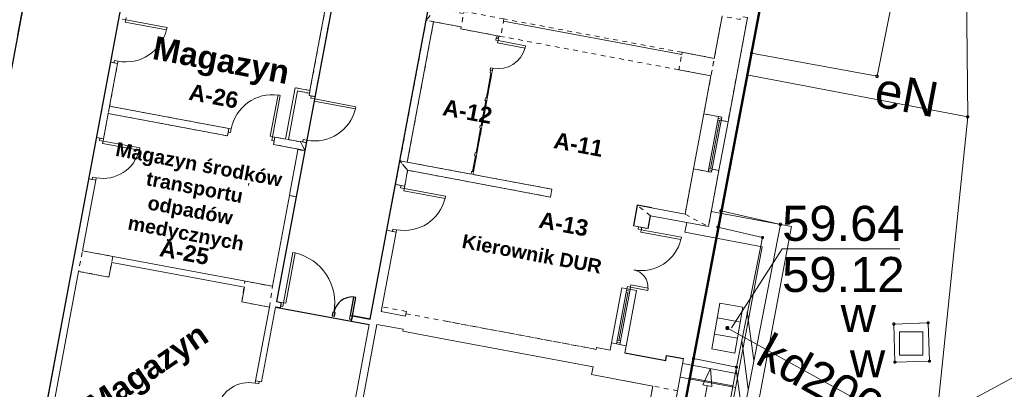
# Model space of a CAD drawing. Header units: millimetres. Extents: x 6421400 to 6424255, y 5791334 to 5793836.
# Tile 25 of 101: x 6422697 to 6422718, y 5792822 to 5792830. Entities that reach past the tile are written whole.
import ezdxf
from ezdxf.enums import TextEntityAlignment as Align

# ---------------------------------------------------------------- set-up
doc = ezdxf.new("R2010")
doc.units = ezdxf.units.MM
doc.linetypes.add('DASHED', pattern=[20, 10, -10])
doc.linetypes.add('Wipeout_Contour', pattern=[10, 0, -10])
doc.layers.get('0').update_dxf_attribs({"color": 252})
for name, color, linetype, lineweight in [('GESBLO', 252, 'Continuous', 18), ('GESBZO', 7, 'Continuous', 35), ('GESIPD', 252, 'Continuous', 18), ('GESSCH', 252, 'Continuous', 18), ('GSPPRB', 252, 'Continuous', 18), ('GSSDSO', 252, 'Continuous', 18), ('GULENN', 252, 'Continuous', 18), ('GULENN_O', 252, 'Continuous', 18), ('GULKDP', 252, 'Continuous', 18), ('GULKDP_O', 252, 'Continuous', 18), ('GUPKKS', 252, 'Continuous', 18), ('GUPWWZ', 252, 'Continuous', 13), ('GUPWWZ_O', 252, 'Continuous', 13), ('GUSWSD', 252, 'Continuous', 18), ('GUSWSD_O', 252, 'Continuous', 18)]:
    doc.layers.add(name, color=color, linetype=linetype, lineweight=lineweight)
for name, color, linetype in [('GUPKSH', 252, 'Continuous'), ('GUPKSH_O', 252, 'Continuous'), ('Kreskowanie', 252, 'Continuous'), ('xref', 252, 'Continuous')]:
    doc.layers.add(name, color=color, linetype=linetype)
doc.styles.add('Arial', font='arial.ttf')
doc.styles.add('GENERATED_STYLE_6', font='arialbd.ttf')

# ---------------------------------------------------------------- blocks, each defined once
blk = doc.blocks.new('GSSDSO1')
at = {"color": 0}
for points in [[(-1.125, -0.25), (-0.125, 0.25)], [(-0.5, -0.25), (0.5, 0.25)], [(0.125, -0.25), (1.125, 0.25)]]:
    blk.add_lwpolyline(points, dxfattribs=at)
blk = doc.blocks.new('GUPKSH1')
blk.add_hatch(color=0).paths.add_polyline_path([(0, 0.045), (-0.011647, 0.043467), (-0.0225, 0.038971), (-0.03182, 0.03182), (-0.038971, 0.0225), (-0.043467, 0.011647), (-0.045, 0), (-0.043467, -0.011647), (-0.038971, -0.0225), (-0.03182, -0.03182), (-0.0225, -0.038971), (-0.011647, -0.043467), (0, -0.045), (0.011647, -0.043467), (0.0225, -0.038971), (0.03182, -0.03182), (0.038971, -0.0225), (0.043467, -0.011647), (0.045, 0), (0.043467, 0.011647), (0.038971, 0.0225), (0.03182, 0.03182), (0.0225, 0.038971), (0.011647, 0.043467)])
blk = doc.blocks.new('GUPKKS1')
at = {"color": 0}
blk.add_lwpolyline([(0.5, -0.25), (-0.5, -0.25), (-0.5, 0.25), (0.5, 0.25)], close=True, dxfattribs=at)
for points in [[(-0.175, -0.25), (-0.175, 0.25)], [(0.175, -0.25), (0.175, 0.25)]]:
    blk.add_lwpolyline(points, dxfattribs=at)
blk = doc.blocks.new('GUPWWZ1_2')
at = {"color": 0}
blk.add_lwpolyline([(-0.25, 0.25), (-0.25, -0.25), (0.25, -0.25), (0.25, 0.25)], close=True, dxfattribs=at)
blk = doc.blocks.new('GSPPRB0')
at = {"color": 0, "lineweight": 18}
blk.add_lwpolyline([(-0.007955, 0.0225), (0.007955, 0.0225), (0.0225, 0.007955), (0.0225, -0.007955), (0.007955, -0.0225), (-0.007955, -0.0225), (-0.0225, -0.007955), (-0.0225, 0.007955)], close=True, dxfattribs=at)
blk = doc.blocks.new('G$CC51CC4AD')
at = {"layer": 'GESBLO', "linetype": 'Continuous', "lineweight": 18, "elevation": 10.26}
blk.add_lwpolyline([(6422706.06, 5792809.74), (6422697.56, 5792811.35), (6422686.8, 5792813.34), (6422693, 5792845.94), (6422693.59, 5792849.14), (6422695.55, 5792859.83), (6422715.05, 5792856.19), (6422717.81, 5792855.67), (6422715.87, 5792845.459), (6422715.092, 5792841.355), (6422714.606, 5792838.792), (6422708.99, 5792809.18)], close=True, dxfattribs=at)
at = {"layer": 'GESBZO', "linetype": 'Continuous', "lineweight": 50, "elevation": 10.26}
blk.add_lwpolyline([(6422706.06, 5792809.74), (6422697.56, 5792811.35), (6422686.8, 5792813.34), (6422693, 5792845.94), (6422693.59, 5792849.14), (6422695.55, 5792859.83), (6422715.05, 5792856.19), (6422717.81, 5792855.67), (6422715.87, 5792845.459), (6422718.077, 5792845.045), (6422718.645, 5792848.041), (6422725.134, 5792846.811), (6422723.784, 5792839.697), (6422723.402, 5792839.774), (6422723.093, 5792838.147), (6422720.024, 5792838.727), (6422720.335, 5792840.355), (6422715.092, 5792841.355), (6422714.606, 5792838.792), (6422708.99, 5792809.18)], close=True, dxfattribs=at)
at = {"layer": 'GESIPD', "linetype": 'Continuous', "lineweight": 18, "elevation": 10.26}
blk.add_lwpolyline([(6422714.634, 5792831.135), (6422715.777, 5792837.183), (6422714.349, 5792837.437), (6422712.843, 5792829.494), (6422715.53, 5792829), (6422715.894, 5792830.831)], dxfattribs=at)
at = {"layer": 'GESSCH', "linetype": 'Continuous', "lineweight": 18, "elevation": 10.26}
blk.add_lwpolyline([(6422710.797, 5792818.709), (6422711.72, 5792818.53), (6422712.52, 5792822.77), (6422711.603, 5792822.957)], close=True, dxfattribs=at)
blk.add_lwpolyline([(6422712.444, 5792822.37), (6422711.524, 5792822.543)], dxfattribs=at)
at = {"layer": 'GSSDSO', "linetype": 'Continuous', "lineweight": 18, "elevation": 10.22}
blk.add_lwpolyline([(6422712.19, 5792826.12), (6422713.46, 5792825.83), (6422712.03, 5792818.47), (6422711.72, 5792818.53), (6422712.52, 5792822.77), (6422713.08, 5792825.55), (6422712.12, 5792825.77)], close=True, dxfattribs=at)
at = {"layer": 'GULENN', "linetype": 'Continuous', "lineweight": 18, "elevation": 10.18}
for points in [[(6422717.383, 5792836.88), (6422717.471, 5792828.131), (6422716.379, 5792817.549), (6422712.77, 5792808.717), (6422711.571, 5792804.008), (6422705.197, 5792805.206)], [(6422717.471, 5792828.131), (6422712.74, 5792829.029)]]:
    blk.add_lwpolyline(points, dxfattribs=at)
at = {"layer": 'GULKDP', "linetype": 'Continuous', "lineweight": 18, "elevation": 10.18}
for points in [[(6422726.92, 5792825.34), (6422724.44, 5792825.8), (6422716.32, 5792821.4)], [(6422716.32, 5792821.4), (6422712.327, 5792823.61)]]:
    blk.add_lwpolyline(points, dxfattribs=at)
at = {"layer": 'GUPKSH_O', "linetype": 'Continuous', "lineweight": 13, "elevation": 10.8, "flags": 128}
blk.add_lwpolyline([(6422712.418, 5792823.614), (6422713.498, 5792825.304), (6422716.018, 5792825.304)], dxfattribs=at)
at = {"layer": 'GUSWSD', "linetype": 'Continuous', "lineweight": 18, "elevation": 10.23}
blk.add_lwpolyline([(6422715.89, 5792823.696), (6422716.626, 5792823.719), (6422716.651, 5792822.899), (6422715.914, 5792822.877)], close=True, dxfattribs=at)
at = {"layer": 'GSPPRB', "linetype": 'Continuous', "lineweight": 18, "rotation": 90}
for p in [(6422712.843, 5792829.494, 10.28), (6422715.53, 5792829, 10.28), (6422717.471, 5792828.131, 10.28), (6422712.19, 5792826.12, 10.28), (6422712.12, 5792825.77, 10.28), (6422713.46, 5792825.83, 10.28), (6422713.08, 5792825.55, 10.28), (6422715.89, 5792823.696, 10.28), (6422716.626, 5792823.719, 10.28), (6422711.603, 5792822.957, 10.28), (6422712.52, 5792822.77, 10.28), (6422715.914, 5792822.877, 10.28), (6422716.651, 5792822.899, 10.28)]:
    blk.add_blockref('GSPPRB0', p, dxfattribs=at)
at = {"layer": 'GSSDSO', "linetype": 'Continuous', "lineweight": 18, "yscale": 0.67706298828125, "rotation": 79.00479399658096}
blk.add_blockref('GSSDSO1', (6422712.703, 5792822.822, 10.22), dxfattribs=at)
at = {"layer": 'GUPKKS', "linetype": 'Continuous', "lineweight": 18, "rotation": 79.94147069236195}
blk.add_blockref('GUPKKS1', (6422712.327, 5792823.61, 10.24), dxfattribs=at)
at = {"layer": 'GUPKSH', "linetype": 'Continuous', "lineweight": 5, "rotation": 90}
blk.add_blockref('GUPKSH1', (6422712.327, 5792823.61, 10.24), dxfattribs=at)
at = {"layer": 'GUPWWZ', "linetype": 'Continuous', "lineweight": 13, "rotation": 90}
blk.add_blockref('GUPWWZ1_2', (6422716.258, 5792823.277, 10.25), dxfattribs=at)
at = {"layer": 'GULENN_O', "linetype": 'Continuous', "lineweight": 0, "style": 'Arial'}
blk.add_text('eN', height=0.75, rotation=349.2576, dxfattribs=at).set_placement((6422716.096, 5792828.243, 10.8), align=Align.CENTER)
at = {"layer": 'GULKDP_O', "linetype": 'Continuous', "lineweight": 0, "style": 'Arial'}
blk.add_text('kd200', height=0.75, rotation=331.0343, dxfattribs=at).set_placement((6422714.142, 5792822.177, 10.8), align=Align.CENTER)
at = {"layer": 'GUPKSH_O', "linetype": 'Continuous', "lineweight": 0, "style": 'Arial'}
for s, p in [('59.64', (6422713.498, 5792825.477, 10.8)), ('59.12', (6422713.498, 5792824.382, 10.8))]:
    blk.add_text(s, height=0.75, rotation=360, dxfattribs=at).set_placement(p)
at = {"layer": 'GUPWWZ_O', "linetype": 'Continuous', "lineweight": 0, "style": 'Arial'}
blk.add_text('w', height=0.75, rotation=360, dxfattribs=at).set_placement((6422715.508, 5792823.527, 10.8), align=Align.RIGHT)
at = {"layer": 'GUSWSD_O', "linetype": 'Continuous', "lineweight": 0, "style": 'Arial'}
blk.add_text('w', height=0.75, rotation=360, dxfattribs=at).set_placement((6422715.327, 5792822.557, 10.8), align=Align.CENTER)
blk = doc.blocks.new('-1')
at = {"linetype": 'Continuous', "lineweight": 18}
for p, q in [((165178, -26606), (165178, -22366)), ((173428, -23306), (173428, -24226)), ((173968, -25506), (173968, -23236)), ((167218, -24056), (167218, -24561)), ((168848, -24271), (168848, -24226)), ((173428, -24226), (172728, -24226)), ((172728, -24226), (172728, -24271)), ((172728, -24271), (168848, -24271)), ((165048, -24646), (165048, -26496)), ((167218, -24561), (167218, -27621)), ((167378, -24561), (167978, -24561)), ((167378, -27621), (167378, -24561)), ((167978, -24561), (167978, -24606)), ((167978, -24606), (168848, -24606)), ((168758, -24706), (168758, -24656)), ((168758, -24656), (168808, -24656)), ((168808, -24606), (168768, -24606)), ((168768, -24606), (168768, -24656)), ((168768, -24656), (168788, -24656)), ((168808, -24656), (168808, -24606)), ((168808, -24656), (168808, -24706)), ((172728, -24606), (173428, -24606)), ((173428, -24606), (173428, -25436)), ((168808, -24706), (168758, -24706)), ((168808, -24706), (168808, -24756)), ((168808, -24706), (169408, -24706)), ((168808, -24756), (169408, -24756)), ((169408, -24706), (169408, -24756)), ((168808, -25306), (168758, -25306)), ((168758, -25306), (168758, -25356)), ((168758, -25356), (168808, -25356)), ((168788, -25356), (168768, -25356)), ((168768, -25356), (168768, -25416)), ((168768, -25416), (168788, -25416)), ((168788, -25416), (168788, -25956)), ((168808, -25356), (168808, -25306)), ((168808, -25416), (168808, -25356)), ((168808, -25956), (168808, -25416)), ((173428, -25436), (173818, -25436)), ((173428, -25436), (173428, -26636)), ((173750, -26636), (173750, -25436)), ((173750, -25436), (173818, -25436)), ((173818, -25476), (173750, -25476)), ((173818, -25436), (173818, -25506)), ((173818, -25436), (173818, -26636)), ((160893, -25686), (160893, -25736)), ((173750, -25516), (173818, -25516)), ((173784, -26556), (173784, -25516)), ((173818, -25506), (173968, -25506)), ((173968, -26566), (173968, -25506)), ((160893, -25736), (160813, -25736)), ((160893, -25736), (160893, -25786)), ((160893, -25736), (161793, -25736)), ((160893, -25786), (161793, -25786)), ((161793, -25736), (161793, -25786)), ((168788, -25956), (168768, -25956)), ((168768, -25956), (168768, -26016)), ((168768, -26016), (168788, -26016)), ((168788, -26016), (168788, -26556)), ((168808, -26016), (168808, -25956)), ((168808, -26556), (168808, -26016)), ((165048, -26496), (164728, -26496)), ((164728, -26496), (164728, -27616)), ((164788, -26556), (165048, -26556)), ((164788, -27616), (164788, -26556)), ((165048, -26556), (165048, -26606)), ((168788, -26556), (168768, -26556)), ((168768, -26556), (168768, -26616)), ((168808, -26616), (168808, -26556)), ((173750, -26556), (173818, -26556)), ((160743, -26686), (160893, -26686)), ((160743, -26686), (160743, -28326)), ((160893, -26636), (160813, -26636)), ((160813, -26636), (160813, -26686)), ((160813, -26686), (160893, -26686)), ((160893, -26686), (160893, -26636)), ((160893, -27616), (160893, -26686)), ((164443, -26716), (164393, -26716)), ((164393, -27616), (164393, -26716)), ((164443, -27616), (164443, -26716)), ((165178, -26606), (165048, -26606)), ((165098, -26656), (165098, -26606)), ((165098, -26606), (165178, -26606)), ((165178, -26656), (165098, -26656)), ((165178, -26606), (165178, -26656)), ((165178, -26656), (165178, -26706)), ((165178, -26656), (166078, -26656)), ((165178, -26706), (166078, -26706)), ((166078, -26656), (166078, -26706)), ((168768, -26616), (168788, -26616)), ((168788, -26616), (168788, -27156)), ((168808, -27156), (168808, -26616)), ((173428, -26636), (173818, -26636)), ((173428, -26636), (173428, -27621)), ((173818, -26596), (173750, -26596)), ((173818, -26636), (173750, -26636)), ((173818, -26636), (173818, -26566)), ((173818, -26566), (173968, -26566)), ((173968, -27791), (173968, -26566)), ((168788, -27156), (168768, -27156)), ((168768, -27156), (168768, -27216)), ((168808, -27216), (168808, -27156)), ((168768, -27216), (168788, -27216)), ((168788, -27216), (168788, -27561)), ((168808, -27561), (168808, -27216)), ((165178, -27606), (165048, -27606)), ((165048, -27606), (165048, -27616)), ((165178, -27556), (165098, -27556)), ((165098, -27556), (165098, -27606)), ((165098, -27606), (165178, -27606)), ((165178, -27606), (165178, -27556)), ((165178, -27776), (165178, -27606)), ((168788, -27561), (168768, -27561)), ((168768, -27561), (168768, -27621)), ((168808, -27621), (168808, -27561)), ((175718, -27461), (173968, -27461)), ((175718, -27461), (175718, -35131)), ((175718, -27461), (175718, -35131)), ((163493, -27616), (160893, -27616)), ((160893, -27776), (163493, -27776)), ((160893, -28326), (160893, -27776)), ((163493, -27616), (163493, -27776)), ((163493, -27616), (163543, -27616)), ((163493, -27696), (163493, -27616)), ((163543, -27696), (163493, -27696)), ((163543, -27616), (163543, -27696)), ((164443, -27616), (164393, -27616)), ((164493, -27616), (164443, -27616)), ((164443, -27616), (164443, -27696)), ((164443, -27696), (164493, -27696)), ((164493, -27616), (164493, -27776)), ((164728, -27616), (164493, -27616)), ((164493, -27696), (164493, -27616)), ((164493, -27776), (165028, -27776)), ((165048, -27616), (164788, -27616)), ((165028, -27776), (165028, -27786)), ((165178, -27786), (165028, -27786)), ((165028, -27786), (165028, -27836)), ((165108, -27786), (165028, -27786)), ((165178, -27786), (165178, -27776)), ((167218, -27621), (167218, -28136)), ((168768, -27621), (167378, -27621)), ((167418, -27791), (170528, -27791)), ((167418, -28136), (167418, -27791)), ((170528, -27621), (168808, -27621)), ((170528, -27791), (170528, -27621)), ((173428, -27621), (172388, -27621)), ((172708, -28071), (172708, -27791)), ((172708, -27791), (173968, -27791)), ((173498, -28001), (173498, -27791)), ((165028, -28736), (165028, -27836)), ((173498, -28001), (175178, -28001)), ((175178, -28001), (175178, -35131)), ((175178, -28001), (175178, -35131)), ((167218, -28136), (167418, -28136)), ((167338, -28186), (167338, -28136)), ((167338, -28136), (167418, -28136)), ((167418, -28186), (167338, -28186)), ((167418, -28136), (167418, -28186)), ((167418, -28186), (167418, -28236)), ((167418, -28186), (168318, -28186)), ((167418, -28236), (168318, -28236)), ((168318, -28186), (168318, -28236)), ((172388, -28071), (172708, -28071)), ((172500, -28121), (172500, -28071)), ((172500, -28071), (172568, -28071)), ((172568, -28121), (172500, -28121)), ((172568, -28071), (172568, -28121)), ((172568, -28121), (172568, -28171)), ((172568, -28121), (173443, -28121)), ((172568, -28171), (173443, -28171)), ((173443, -28121), (173443, -28171)), ((160743, -28326), (160893, -28326)), ((160813, -28376), (160813, -28326)), ((160813, -28326), (160893, -28326)), ((160893, -28376), (160813, -28376)), ((160893, -28326), (160893, -28376)), ((160893, -28376), (160893, -28426)), ((160893, -28376), (161693, -28376)), ((160893, -28426), (161693, -28426)), ((161693, -28376), (161693, -28426)), ((164128, -28736), (164128, -28686)), ((165028, -28786), (165028, -28736)), ((165178, -28786), (165028, -28786)), ((165028, -28786), (165028, -30766)), ((165128, -28786), (165028, -28786)), ((165178, -31071), (165178, -28786)), ((167418, -29086), (167338, -29086)), ((167338, -29086), (167338, -29136)), ((167418, -29136), (167418, -29086)), ((160743, -29226), (160893, -29226)), ((160743, -29226), (160743, -35576)), ((160893, -29176), (160813, -29176)), ((160813, -29176), (160813, -29226)), ((160813, -29226), (160893, -29226)), ((160893, -29226), (160893, -29176)), ((160893, -30766), (160893, -29226)), ((167218, -29136), (167418, -29136)), ((167218, -29136), (167218, -31071)), ((167338, -29136), (167418, -29136)), ((167418, -30866), (167418, -29136)), ((172388, -29421), (172388, -30621)), ((172708, -29421), (172388, -29421)), ((172568, -29371), (172500, -29371)), ((172500, -29371), (172500, -29421)), ((172500, -30621), (172500, -29421)), ((172500, -29421), (172568, -29421)), ((172500, -29421), (172568, -29421)), ((172568, -29461), (172500, -29461)), ((172500, -29501), (172568, -29501)), ((172534, -30541), (172534, -29501)), ((172568, -29371), (172568, -29321)), ((172568, -29321), (172943, -29321)), ((172568, -29421), (172568, -29371)), ((172568, -29371), (172943, -29371)), ((172568, -29421), (172568, -30621)), ((172708, -30551), (172708, -29421)), ((172943, -29371), (172943, -29321)), ((165328, -29971), (165378, -29971)), ((165328, -31071), (165328, -29971)), ((165378, -31071), (165378, -29971)), ((172500, -30541), (172568, -30541)), ((172568, -30621), (172568, -30551)), ((172708, -30776), (172708, -30551)), ((165028, -30766), (160893, -30766)), ((166778, -31071), (166778, -30721)), ((172388, -30621), (172708, -30621)), ((172388, -30621), (172388, -30776)), ((172568, -30581), (172500, -30581)), ((172568, -30621), (172500, -30621)), ((173968, -30666), (173598, -30666)), ((173598, -30666), (173598, -30776)), ((173968, -32206), (173968, -30666)), ((175178, -30771), (173968, -30771)), ((175178, -30771), (173968, -30771)), ((174573, -30771), (174473, -31145)), ((174573, -30771), (174673, -31145)), ((161553, -31216), (161553, -30896)), ((164448, -30896), (161553, -30896)), ((164448, -30896), (164448, -31216)), ((167948, -30866), (167418, -30866)), ((167948, -30816), (167948, -30866)), ((172388, -30776), (172094, -30776)), ((172094, -30776), (172094, -30816)), ((165178, -32821), (165178, -31191)), ((165278, -31071), (165328, -31071)), ((165278, -31151), (165278, -31071)), ((165278, -31071), (165278, -31191)), ((165328, -31151), (165278, -31151)), ((165328, -31071), (165328, -31151)), ((165328, -31071), (165378, -31071)), ((166828, -31071), (166778, -31071)), ((166778, -31071), (166778, -31151)), ((166778, -31151), (166828, -31151)), ((166828, -31151), (166828, -31071)), ((166828, -31071), (166828, -31191)), ((167218, -31191), (167218, -32992)), ((167378, -31156), (167948, -31156)), ((167378, -32992), (167378, -31156)), ((167948, -31156), (167948, -31196)), ((167948, -31196), (168828, -31196)), ((168828, -31196), (172094, -31196)), ((172094, -31196), (172094, -31366)), ((175178, -31071), (173968, -31071)), ((175178, -31071), (173968, -31071)), ((174673, -31145), (174473, -31145)), ((174573, -31145), (174573, -34671)), ((160893, -35416), (160893, -31216)), ((160893, -31216), (161553, -31216)), ((164448, -31216), (165048, -31216)), ((165048, -31216), (165048, -32821)), ((172094, -31366), (173428, -31366)), ((172828, -31366), (173428, -31366)), ((173428, -31366), (173428, -32136)), ((173428, -31366), (173428, -34196)), ((165178, -32821), (165048, -32821)), ((165048, -32821), (165048, -32871)), ((165128, -32821), (165048, -32821)), ((165048, -32871), (165128, -32871)), ((165128, -32871), (165128, -32821))]:
    blk.add_line(p, q, dxfattribs=at)
at = {"linetype": 'DASHED', "lineweight": 18}
for p, q in [((172728, -24226), (168848, -24226)), ((172728, -24606), (168848, -24606)), ((167948, -30766), (167418, -30766)), ((167948, -30766), (167418, -30766)), ((167948, -30766), (167948, -30816)), ((167948, -30766), (167948, -30816)), ((167948, -30816), (172094, -30816)), ((168828, -30816), (172094, -30816))]:
    blk.add_line(p, q, dxfattribs=at)
at = {"linetype": 'ByBlock', "lineweight": 18, "ltscale": 0.6}
for p, q in [((158678, -25381), (158678, -26481)), ((160743, -25686), (160743, -26686)), ((165178, -27786), (165178, -28786)), ((167218, -28136), (167218, -29136)), ((160743, -28326), (160743, -29226))]:
    blk.add_line(p, q, dxfattribs=at)
at = {"linetype": 'ByBlock', "ltscale": 0.6}
for p, q in [((172708, -27621), (172388, -27621)), ((172388, -27621), (172388, -28071)), ((172708, -28071), (172708, -27791)), ((166778, -30671), (166778, -31071)), ((166828, -30671), (166778, -30671)), ((166828, -31071), (166828, -30671)), ((173598, -30776), (173598, -30666)), ((173598, -30666), (173968, -30666)), ((172708, -30776), (173598, -30776)), ((165178, -31071), (165278, -31071)), ((165278, -31191), (165178, -31191)), ((165278, -31071), (165278, -31191)), ((166403, -31071), (166403, -31151)), ((166453, -31071), (166403, -31071)), ((166403, -31151), (166453, -31151)), ((166453, -31151), (166453, -31071)), ((166778, -31071), (166828, -31071)), ((167218, -31071), (166828, -31071)), ((166828, -31071), (166828, -31191)), ((166828, -31191), (167218, -31191))]:
    blk.add_line(p, q, dxfattribs=at)
at = {"linetype": 'Wipeout_Contour', "lineweight": 18, "flags": 128}
for points in [[(165048, -26606), (165178, -26606), (165178, -22366), (165048, -22366)], [(173968, -23236), (173818, -23236), (173818, -23306), (173428, -23306), (173428, -25436), (173818, -25436), (173818, -25506), (173968, -25506)], [(168848, -24226), (167978, -24226), (167978, -24606), (168848, -24606)], [(173428, -24226), (172728, -24226), (172728, -24606), (173428, -24606)], [(167978, -24271), (167378, -24271), (167218, -24561), (167978, -24561)], [(167378, -27621), (167378, -24561), (167218, -24561), (167218, -27621)], [(168808, -24656), (168808, -24606), (168768, -24606), (168768, -24656)], [(168808, -25416), (168808, -25356), (168768, -25356), (168768, -25416)], [(168808, -25956), (168808, -25416), (168788, -25416), (168788, -25956)], [(168808, -26016), (168808, -25956), (168768, -25956), (168768, -26016)], [(168808, -26556), (168808, -26016), (168788, -26016), (168788, -26556)], [(165048, -26496), (164728, -26496), (164788, -26556), (165048, -26556)], [(168808, -26616), (168808, -26556), (168768, -26556), (168768, -26616)], [(160893, -26686), (160743, -26686), (160743, -28326), (160893, -28326)], [(168808, -27156), (168808, -26616), (168788, -26616), (168788, -27156)], [(173968, -26566), (173818, -26566), (173818, -26636), (173428, -26636), (173428, -27621), (173968, -27791)], [(168808, -27216), (168808, -27156), (168768, -27156), (168768, -27216)], [(168808, -27561), (168808, -27216), (168788, -27216), (168788, -27561)], [(165048, -27616), (165178, -27776), (165178, -27606), (165048, -27606)], [(168808, -27621), (168808, -27561), (168768, -27561), (168768, -27621)], [(163493, -27776), (163493, -27616), (160893, -27616), (160893, -27776)], [(165178, -27776), (165048, -27616), (164493, -27616), (164493, -27776)], [(165028, -27786), (165178, -27786), (165178, -27776), (165028, -27776)], [(170528, -27621), (167218, -27621), (167418, -27791), (170528, -27791)], [(167418, -27791), (167218, -27621), (167218, -28136), (167418, -28136)], [(172708, -27791), (172388, -27621), (172388, -28071), (172708, -28071)], [(160893, -31216), (161553, -31216), (161553, -30766), (160893, -30766)], [(164448, -31216), (165048, -31216), (165028, -30766), (164428, -30766)], [(173968, -31366), (173428, -31366), (173428, -32136), (173818, -32136), (173818, -32206), (173968, -32206)]]:
    blk.add_lwpolyline(points, close=True, dxfattribs=at)
at = {"linetype": 'Continuous', "lineweight": 18}
for centre, radius, start, end in [((168808, -24706), 600, 270, 355.7631), ((160893, -25736), 900, 270, 357.1725), ((164443, -27616), 900, 92.8275, 180), ((165178, -26656), 900, 270, 357.1725), ((167418, -28186), 900, 270, 357.1725), ((172568, -28121), 875, 270, 357.0919), ((160893, -28376), 800, 270, 356.8198), ((172568, -29371), 375, 6.7599, 90), ((165323, -31076), 1105, 0.2624, 87.4349), ((165049, -33575), 703, 90.108, 175.6498)]:
    blk.add_arc(centre, radius, start, end, dxfattribs=at)
at = {"linetype": 'ByBlock', "ltscale": 0.6}
blk.add_arc((166831, -31071), 404, 97.6371, 180, dxfattribs=at)
at = {"layer": 'Kreskowanie', "linetype": 'ByBlock', "ltscale": 0.6}
for points in [[(158678, -18076), (158678, -43956), (158708, -43956), (158708, -44076), (160288, -44076), (160288, -43956), (161038, -43956), (161038, -39186), (161208, -39186), (161208, -37846), (160743, -37846), (160743, -20276)], [(165178, -20276), (165178, -31071), (165278, -31071), (165278, -31191), (165178, -31191), (166828, -31191), (166828, -31071), (167218, -31071), (167218, -11036)]]:
    blk.add_lwpolyline(points, dxfattribs=at)
at = {"linetype": 'Continuous', "lineweight": 18, "attachment_point": 5, "style": 'GENERATED_STYLE_6'}
for s, insert, char_height, width in [('Magazyn', (163060, -26282), 500, 3944.45), ('\\pql;A-12', (168919, -26317), 350, 2004.91), ('\\pql;A-11', (171386, -26573), 350, 2004.91), ('\\pql;A-26', (163518, -26996), 350, 2004.91), ('\\pql;A-13', (171386, -28309), 350, 2004.91), ('{Magazyn środków transportu odpadów medycznych}', (163002, -29283), 300, 3944.45), ('Kierownik DUR', (170362, -29061), 300, 3944.45), ('\\pql;A-25', (163518, -30403), 350, 2004.91)]:
    blk.add_mtext(s, dxfattribs=dict(at, insert=insert, char_height=char_height, width=width))
at = {"linetype": 'Continuous', "lineweight": 18, "insert": (162775, -33068), "char_height": 500, "width": 2948.67, "attachment_point": 5, "rotation": 45, "style": 'GENERATED_STYLE_6'}
blk.add_mtext('{\\C256;Magazyn}', dxfattribs=at)

msp = doc.modelspace()

# ---------------------------------------------------------------- block references
at = {"layer": 'xref'}
msp.add_blockref('G$CC51CC4AD', (0, 0), dxfattribs=at)
at = {"layer": 'xref', "color": 0, "linetype": 'ByBlock', "xscale": 0.001, "yscale": 0.001, "zscale": 0.001, "rotation": 349.3895369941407}
msp.add_blockref('-1', (6422546.043, 5792885.13, 10.26), dxfattribs=at)

doc.saveas('drawing.dxf')
